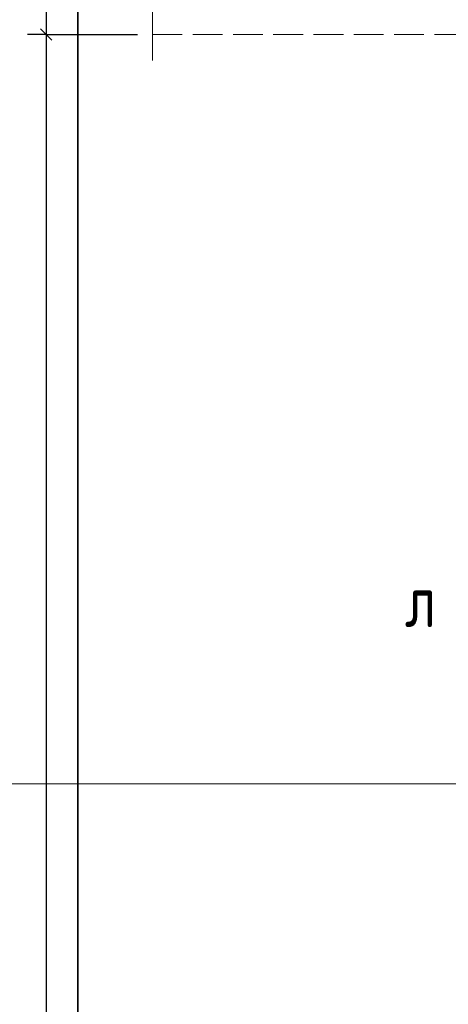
# Model space of a CAD drawing. Header units: millimetres. Extents: x 0 to 42000, y 0 to 29700.
# Tile 3 of 12: x 4409 to 7283, y 12227 to 18829. Entities that reach past the tile are written whole.
import ezdxf

# ---------------------------------------------------------------- set-up
doc = ezdxf.new("R2010")
doc.units = ezdxf.units.MM
doc.linetypes.add('______2', pattern=[270, 200, -70])
for name, color, linetype, lineweight in [('Standard', 7, 'Continuous', 25), ('ЖБ Перекрытие верхний уровень', 7, '______2', 25), ('Примечания', 7, 'Continuous', 13), ('Узлы символ', 7, 'Continuous', 25)]:
    doc.layers.add(name, color=color, linetype=linetype, lineweight=lineweight)
doc.styles.add('ISOCPEUR', font='txt')

msp = doc.modelspace()

# ---------------------------------------------------------------- linework, layer by layer
at = {"layer": 'Standard', "color": 7, "linetype": 'Continuous', "lineweight": -3, "transparency": 33554687}
for p, q in [((4586.444091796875, 19730.10864257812), (4586.444091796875, 18730.10864257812)), ((4586.444091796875, 18730.10864257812), (4461.456298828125, 18730.10864257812)), ((4586.444091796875, 18730.10864257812), (4711.4501953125, 18730.10864257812)), ((4586.444091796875, 18730.10864257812), (5199.21875, 18730.10864257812)), ((4586.444091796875, 18730.10864257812), (4586.444091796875, 5030.108642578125))]:
    msp.add_line(p, q, dxfattribs=at)
at = {"layer": 'Standard', "color": 7, "linetype": 'Continuous', "lineweight": 25, "transparency": 33554687}
msp.add_line((4548.9501953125, 18767.60864257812), (4623.956298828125, 18692.61474609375), dxfattribs=at)
at = {"layer": 'Standard', "color": 7, "linetype": 'Continuous', "lineweight": 13, "transparency": 33554687}
msp.add_lwpolyline([(21046.142578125, 29200), (2000, 29200), (2000, 13705.26733398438), (21046.142578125, 13705.26733398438), (21046.142578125, 29200)], dxfattribs=at)
at = {"layer": 'Standard', "color": 254, "linetype": 'Continuous', "lineweight": 35, "true_color": 0xc4c4ff, "transparency": 33554687}
msp.add_lwpolyline([(4799.21875, 1530.108642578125), (11299.21875, 1530.108642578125), (11299.21875, 27230.10864257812), (4799.21875, 27230.10864257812), (4799.21875, 1530.108642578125)], dxfattribs=at)
at = {"layer": 'ЖБ Перекрытие верхний уровень', "color": 7, "linetype": '______2', "lineweight": 18, "transparency": 33554687}
msp.add_line((5299.21875, 18730.10864257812), (7799.21875, 18730.10864257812), dxfattribs=at)
at = {"layer": 'Примечания', "color": 7, "linetype": 'Continuous', "lineweight": 13, "transparency": 33554687}
for p in [(5299.21875, 19189.61181640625), (5299.21875, 18555.11474609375)]:
    msp.add_line(p, (5299.218749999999, 18555.11474609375), dxfattribs=at)

# ---------------------------------------------------------------- texts
at = {"layer": 'Узлы символ', "color": 7, "linetype": 'Continuous', "lineweight": 35, "transparency": 33554687, "insert": (6992.0166015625, 14756.7138671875), "char_height": 350, "width": 380.8091905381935, "attachment_point": 7, "style": 'ISOCPEUR'}
msp.add_mtext('\\W0.78;л', dxfattribs=at)

doc.saveas('drawing.dxf')
